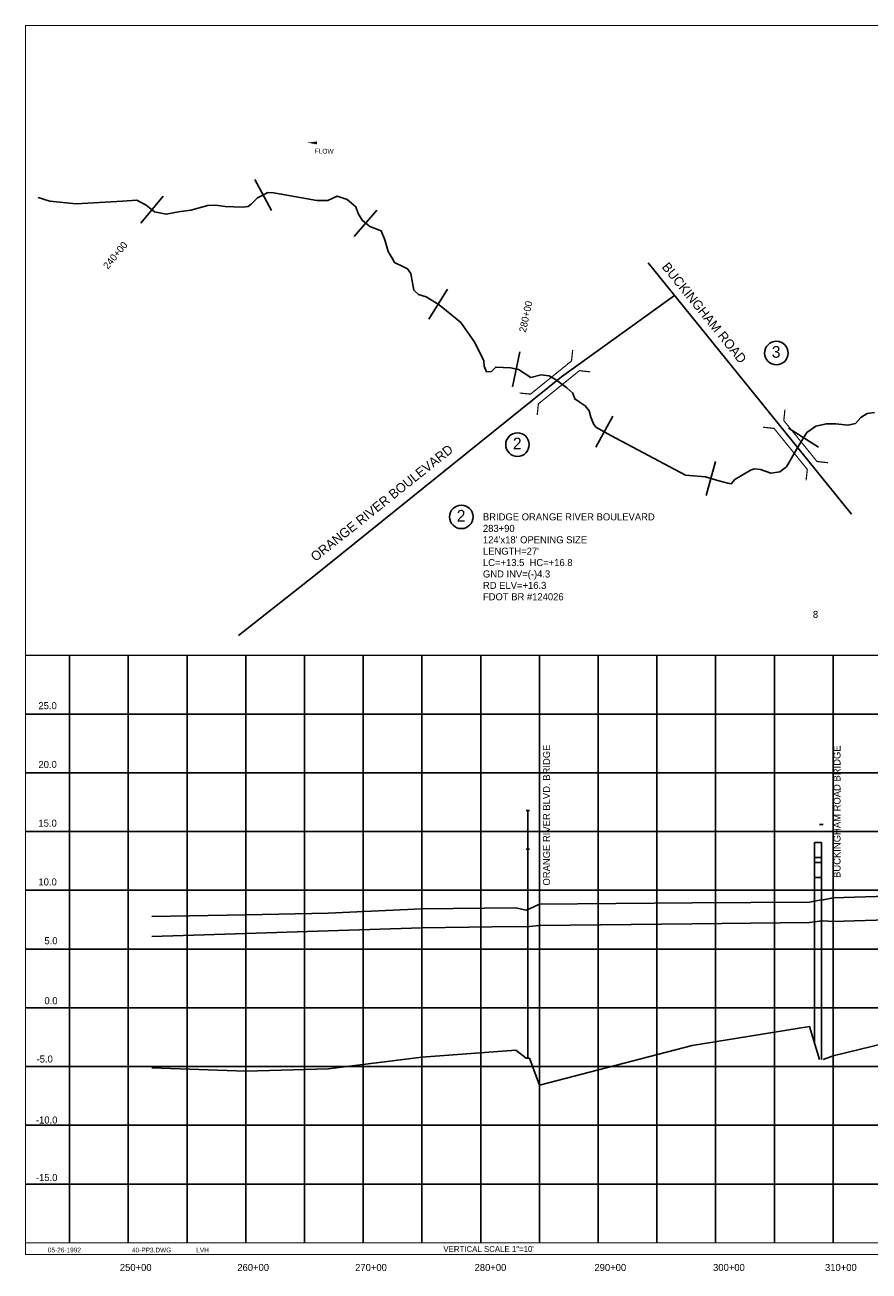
# Model space of a CAD drawing. Extents: x -6616 to 9394, y 7499 to 18219.
# Tile 1 of 2: x -6616 to 570, y 7613 to 18219. Entities that reach past the tile are written whole.
import ezdxf
from ezdxf.enums import TextEntityAlignment as Align

# ---------------------------------------------------------------- set-up
doc = ezdxf.new("R2010")
doc.units = 0
doc.header["$LTSCALE"] = 1000
doc.linetypes.add('DASHED', pattern=[0])
doc.linetypes.add('STREAM', pattern=[0])
doc.layers.get('0').update_dxf_attribs({"linetype": 'CONTINUOUS'})
for name, color, linetype in [('BORDER', 1, 'CONTINUOUS'), ('GRID', 2, 'CONTINUOUS'), ('MAJROADS', 9, 'CONTINUOUS'), ('PROPOSED', 7, 'CONTINUOUS'), ('STATIONS', 7, 'CONTINUOUS'), ('STRUCTTEXT', 7, 'CONTINUOUS'), ('STRUCTURES', 1, 'CONTINUOUS'), ('TEXT', 7, 'CONTINUOUS'), ('TRUNKS', 5, 'STREAM')]:
    doc.layers.add(name, color=color, linetype=linetype)

# ---------------------------------------------------------------- blocks, each defined once
blk = doc.blocks.new('LOGON')
at = {"color": 0}
blk.add_attdef('DATE', text='', height=1, dxfattribs=at).set_placement((-1.87, 1.76), align=Align.RIGHT)
for tag, p in [('TIME', (1.56, 1.76)), ('DRAWING', (8.97, 1.76)), ('OPERATOR', (22.66, 1.76))]:
    blk.add_attdef(tag, p, '', height=1, dxfattribs=at)
blk = doc.blocks.new('BRIDGE')
at = {"layer": 'STRUCTURES', "color": 0, "const_width": 20}
for points in [[(-234, -534), (-101, -402), (-101, 496), (-234, 629)], [(244, -534), (112, -402), (112, 496), (244, 629)]]:
    blk.add_lwpolyline(points, dxfattribs=at)
blk = doc.blocks.new('FLARROW')
at = {"color": 0}
blk.add_lwpolyline([(-0.28, 0.019, 0, 0.05, 0), (-0.112, 0.019, 0, 0, -0.087559), (-0.012, 0.001, 0, 0, 0.245722), (0.075, 0.013, 0, 0, -0.309425), (0.212, 0.015, 0, 0, 0), (0.278, 0.013, 0, 0, 0)], format="xyseb", dxfattribs=at)
blk.add_text('FLOW', height=0.08, dxfattribs=at).set_placement((0.015, -0.157), align=Align.CENTER)
blk = doc.blocks.new('FLOW')
at = {"layer": 'TRUNKS', "color": 0, "xscale": 500, "yscale": 500, "zscale": 500, "rotation": 26.28602035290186}
blk.add_blockref('FLARROW', (-11, 25), dxfattribs=at)

msp = doc.modelspace()

# ---------------------------------------------------------------- linework, layer by layer
at = {"layer": 'BORDER', "color": 0, "const_width": 10}
msp.add_lwpolyline([(-6611, 7754), (9389, 7754), (9389, 18214), (-6611, 18214)], close=True, dxfattribs=at)
for points in [[(-6611, 12854), (9389, 12854)], [(-6611, 7854), (9389, 7854)]]:
    msp.add_lwpolyline(points, dxfattribs=at)
at = {"layer": 'GRID', "color": 0}
for points in [[(-6236, 7854), (-6236, 12854)], [(-5736, 7854), (-5736, 12854)], [(-5236, 7854), (-5236, 12854)], [(-4736, 7854), (-4736, 12854)], [(-4236, 7854), (-4236, 12854)], [(-3736, 7854), (-3736, 12854)], [(-3236, 7854), (-3236, 12854)], [(-2736, 7854), (-2736, 12854)], [(-2236, 7854), (-2236, 12854)], [(-1736, 7854), (-1736, 12854)], [(-1236, 7854), (-1236, 12854)], [(-736, 7854), (-736, 12854)], [(-236, 7854), (-236, 12854)], [(264, 7854), (264, 12854)], [(-6611, 12354), (9389, 12354)], [(-6611, 11854), (9389, 11854)], [(-6611, 11354), (9389, 11354)], [(-6611, 10854), (9389, 10854)], [(-6611, 10354), (9389, 10354)], [(-6611, 9854), (9389, 9854)], [(-6611, 9354), (9389, 9354)], [(-6611, 8854), (9389, 8854)], [(-6611, 8354), (9389, 8354)]]:
    msp.add_lwpolyline(points, dxfattribs=at)
at = {"layer": 'MAJROADS', "color": 0}
msp.add_line((420, 14056), (-1311, 16194), dxfattribs=at)
msp.add_lwpolyline([(-4798, 13022), (-4157, 13527), (-2049, 15223), (-1085, 15915)], dxfattribs=at)
at = {"layer": 'PROPOSED', "color": 0, "linetype": 'DASHED'}
for p, q in [((149, 11414), (179, 11414)), ((106, 11260), (149, 11260)), ((106, 9554), (106, 11260)), ((149, 11260), (164, 11260)), ((164, 9414), (164, 11260)), ((106, 11134), (149, 11134)), ((106, 11090), (149, 11090)), ((149, 11134), (164, 11134)), ((149, 11090), (164, 11090)), ((106, 10964), (149, 10964)), ((149, 10964), (164, 10964)), ((-936, 9534), (64, 9694)), ((64, 9694), (149, 9414)), ((264, 9444), (1164, 9664)), ((-3236, 9434), (-2436, 9494)), ((-2436, 9494), (-2350, 9424)), ((-2236, 9194), (-936, 9534)), ((179, 9414), (264, 9444)), ((-5536, 9344), (-4736, 9314)), ((-4736, 9314), (-4036, 9334)), ((-4036, 9334), (-3236, 9434)), ((-2350, 9424), (-2322, 9424)), ((-2322, 9424), (-2236, 9194))]:
    msp.add_line(p, q, dxfattribs=at)
at = {"layer": 'PROPOSED', "color": 0}
for p, q in [((-2322, 10695), (-2236, 10737)), ((-2236, 10737), (-936, 10748)), ((-936, 10748), (64, 10753)), ((64, 10753), (149, 10771)), ((149, 10771), (179, 10774)), ((179, 10774), (264, 10790)), ((264, 10790), (1164, 10816)), ((-5536, 10631), (-4736, 10645)), ((-4736, 10645), (-4036, 10658)), ((-4036, 10658), (-3236, 10696)), ((-3236, 10696), (-2436, 10704)), ((-2436, 10704), (-2350, 10685)), ((-2350, 10685), (-2322, 10695)), ((264, 10589), (1164, 10618)), ((-4736, 10485), (-4036, 10508)), ((-4036, 10508), (-3236, 10533)), ((-3236, 10533), (-2436, 10545)), ((-2436, 10545), (-2350, 10544)), ((-2350, 10544), (-2322, 10546)), ((-2322, 10546), (-2236, 10555)), ((-2236, 10555), (-936, 10568)), ((-936, 10568), (64, 10580)), ((64, 10580), (149, 10592)), ((149, 10592), (179, 10593)), ((179, 10593), (264, 10589)), ((-5536, 10461), (-4736, 10485))]:
    msp.add_line(p, q, dxfattribs=at)
at = {"layer": 'STATIONS', "color": 0}
for p, q in [((-4659, 16903), (-4516, 16639)), ((-5439, 16762), (-5630, 16531)), ((-3621, 16642), (-3812, 16417)), ((-3020, 15970), (-3179, 15715)), ((-2402, 15436), (-2465, 15140)), ((-1612, 14888), (-1756, 14624)), ((-115, 14786), (139, 14626)), ((-738, 14504), (-818, 14215))]:
    msp.add_line(p, q, dxfattribs=at)
at = {"layer": 'STRUCTTEXT', "color": 0}
for centre in [(-219, 15426), (-2423, 14647), (-2901, 14032)]:
    msp.add_circle(centre, 100, dxfattribs=at)
at = {"layer": 'STRUCTURES', "color": 0, "linetype": 'DASHED'}
for p, q in [((-2350, 11534), (-2322, 11534)), ((-2336, 9424), (-2336, 11534)), ((-2350, 11204), (-2322, 11204))]:
    msp.add_line(p, q, dxfattribs=at)
at = {"layer": 'STRUCTURES', "color": 0, "const_width": 10}
for points in [[(220, 14493), (127, 14503), (-156, 14852), (-146, 14945)], [(34, 14343), (44, 14436), (-239, 14785), (-332, 14795)]]:
    msp.add_lwpolyline(points, dxfattribs=at)
at = {"layer": 'TRUNKS', "color": 0}
msp.add_lwpolyline([(-6504, 16750), (-6503, 16749), (-6405, 16720), (-6180, 16697), (-5785, 16719), (-5664, 16727), (-5583, 16686), (-5512, 16628), (-5413, 16607), (-5310, 16627), (-5203, 16641), (-5058, 16681), (-4992, 16684), (-4911, 16674), (-4839, 16670), (-4761, 16667), (-4716, 16672), (-4689, 16694), (-4636, 16746), (-4590, 16770), (-4549, 16792), (-4501, 16789), (-4434, 16779), (-4131, 16724), (-4038, 16724), (-3957, 16760), (-3874, 16734), (-3799, 16671), (-3778, 16615), (-3745, 16557), (-3681, 16502), (-3583, 16466), (-3552, 16390), (-3524, 16291), (-3490, 16234), (-3471, 16198), (-3387, 16157), (-3359, 16144), (-3331, 16104), (-3316, 16023), (-3304, 15960), (-3267, 15925), (-3199, 15904), (-3089, 15836), (-2906, 15685), (-2787, 15515), (-2710, 15360), (-2707, 15314), (-2687, 15266), (-2645, 15269), (-2608, 15307), (-2483, 15300), (-2414, 15285), (-2309, 15219), (-2220, 15241), (-2154, 15233), (-2092, 15196), (-2004, 15129), (-1952, 15084), (-1935, 15036), (-1897, 15010), (-1846, 14978), (-1813, 14935), (-1800, 14881), (-1776, 14824), (-1755, 14795), (-1627, 14725), (-992, 14388), (-823, 14372), (-709, 14340), (-632, 14319), (-603, 14314), (-573, 14350), (-433, 14431), (-402, 14442), (-354, 14436), (-266, 14403), (-190, 14415), (-133, 14459), (-69, 14571), (-29, 14640), (41, 14751), (116, 14804), (207, 14825), (287, 14823), (390, 14811), (454, 14827), (501, 14879), (554, 14911), (616, 14919)], dxfattribs=at)

# ---------------------------------------------------------------- block references
at = {"layer": 'STRUCTURES', "color": 0, "rotation": 331.9113537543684}
msp.add_blockref('FLOW', (-4076, 17176), dxfattribs=at)
at = {"layer": 'STRUCTURES', "color": 0, "xscale": 0.5, "yscale": 0.5, "zscale": 0.5, "rotation": 129}
msp.add_blockref('BRIDGE', (-2084, 15189), dxfattribs=at)
at = {"layer": 'TEXT', "color": 0, "xscale": 40, "yscale": 40, "zscale": 40}
msp.add_blockref('LOGON', (-6064, 7702), dxfattribs=at).add_auto_attribs({'DATE': '05-26-1992', 'OPERATOR': 'LVH', 'DRAWING': '40-PP3.DWG'})

# ---------------------------------------------------------------- texts
at = {"layer": 'MAJROADS', "color": 0}
for s, rotation, p in [('BUCKINGHAM ROAD', 309, (-1199, 16157)), ('ORANGE RIVER BOULEVARD', 38.6238, (-4143, 13648))]:
    msp.add_text(s, height=80, rotation=rotation, dxfattribs=at).set_placement(p)
at = {"layer": 'STATIONS', "color": 0}
for s, rotation, p in [('240+00', 50.3779, (-5910, 16135)), ('280+00', 77.9968, (-2352, 15598))]:
    msp.add_text(s, height=60, rotation=rotation, dxfattribs=at).set_placement(p)
at = {"layer": 'STRUCTTEXT', "color": 0}
for s, p in [('3', (-221, 15386)), ('2', (-2425, 14606)), ('2', (-2903, 13991))]:
    msp.add_text(s, height=100, dxfattribs=at).set_placement(p, align=Align.CENTER)
for s, p in [('BRIDGE ORANGE RIVER BOULEVARD', (-2717, 14002)), ('283+90', (-2717, 13904)), ("124'x18' OPENING SIZE", (-2717, 13807)), ("LENGTH=27'", (-2717, 13710)), ('GND INV=(-)4.3', (-2717, 13516)), ('LC=+13.5  HC=+16.8', (-2717, 13613)), ('RD ELV=+16.3', (-2717, 13419)), ('FDOT BR #124026', (-2717, 13322))]:
    msp.add_text(s, height=60, dxfattribs=at).set_placement(p)
for s, p in [(' ORANGE RIVER BLVD. BRIDGE', (-2146, 10872)), (' BUCKINGHAM ROAD BRIDGE', (327, 10937))]:
    msp.add_text(s, height=60, rotation=90, dxfattribs=at).set_placement(p)
at = {"layer": 'TEXT', "color": 0}
for s, p in [('8', (114, 13172)), ('-10.0', (-6431, 8869)), ('-15.0', (-6431, 8379)), ('250+00', (-5673, 7614)), ('260+00', (-4673, 7614)), ('270+00', (-3670, 7614)), ('280+00', (-2653, 7614)), ('290+00', (-1633, 7614)), ('300+00', (-623, 7614)), ('310+00', (330, 7614))]:
    msp.add_text(s, height=60, dxfattribs=at).set_placement(p, align=Align.CENTER)
for s, height, p in [('25.0', 60, (-6501, 12395)), ('20.0', 60, (-6501, 11895)), ('15.0', 60, (-6501, 11395)), ('10.0', 60, (-6501, 10895)), ('5.0', 60, (-6450, 10395)), ('0.0', 60, (-6450, 9884)), ('-5.0', 60, (-6517, 9388)), ('VERTICAL SCALE 1"=10\'', 50, (-3054, 7776))]:
    msp.add_text(s, height=height, dxfattribs=at).set_placement(p)

doc.saveas('drawing.dxf')
